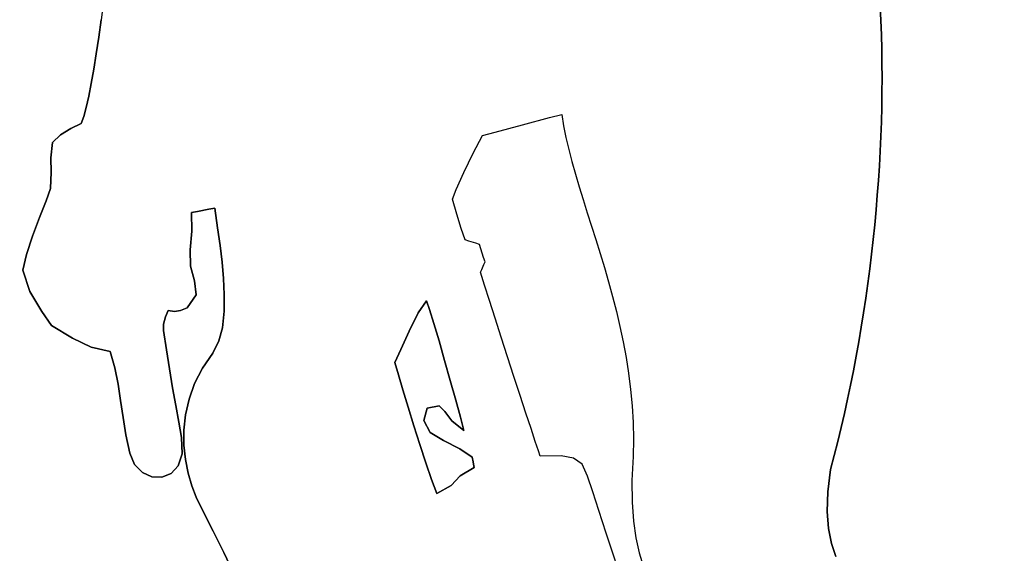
# Model space of a CAD drawing. Header units: millimetres. Extents: x -889928 to -835559, y 137213 to 158342.
# Tile 15 of 19: x -847092 to -846525, y 152737 to 153045. Entities that reach past the tile are written whole.
import ezdxf

# ---------------------------------------------------------------- set-up
doc = ezdxf.new("R2010")
doc.units = ezdxf.units.MM
doc.header["$XCLIPFRAME"] = 2
doc.linetypes.add('Tracejada', pattern=[6.35, 3.175, -3.175])
doc.layers.add('A-DETL-GENF', color=92, linetype='Continuous', lineweight=5)
doc.layers.add('G-ANNO-REFR', color=1, linetype='Tracejada', lineweight=5)
picture_1 = doc.add_image_def('image1.png', size_in_pixel=(1000, 904))
picture_2 = doc.add_image_def('image2.png', size_in_pixel=(1500, 1617))
picture_3 = doc.add_image_def('image3.png', size_in_pixel=(1556, 1639))

# ---------------------------------------------------------------- blocks, each defined once
blk = doc.blocks.new('CICLISTA DEFRENTE - CICLISTA DEFRENTE-3531129-TRECHO 1 - CORTE ESCADA RAMPA')
at = {"layer": 'A-DETL-GENF', "lineweight": 25}
for p, q in [((-847043.32, 153055.04), (-847044.73, 153044.63)), ((-846595.86, 153044.2), (-846596.25, 153052.39)), ((-846596.25, 153052.39), (-846595.86, 153044.2)), ((-847044.73, 153044.63), (-847046.16, 153034.58)), ((-847046.16, 153034.58), (-847044.73, 153044.63)), ((-846595.55, 153035.97), (-846595.86, 153044.2)), ((-846595.86, 153044.2), (-846595.55, 153035.97)), ((-847046.16, 153034.58), (-847047.58, 153025.02)), ((-847047.58, 153025.02), (-847046.16, 153034.58)), ((-846595.34, 153027.7), (-846595.55, 153035.97)), ((-846595.55, 153035.97), (-846595.34, 153027.7)), ((-847047.58, 153025.02), (-847049.02, 153016.07)), ((-847049.02, 153016.07), (-847047.58, 153025.02)), ((-846595.21, 153019.39), (-846595.34, 153027.7)), ((-846595.34, 153027.7), (-846595.21, 153019.39)), ((-846595.17, 153011.05), (-846595.21, 153019.39)), ((-846595.21, 153019.39), (-846595.17, 153011.05)), ((-847049.02, 153016.07), (-847050.45, 153007.86)), ((-847050.45, 153007.86), (-847049.02, 153016.07)), ((-846595.21, 153002.67), (-846595.17, 153011.05)), ((-846595.17, 153011.05), (-846595.21, 153002.67)), ((-847050.45, 153007.86), (-847051.89, 153000.49)), ((-847051.89, 153000.49), (-847050.45, 153007.86)), ((-846595.34, 152994.28), (-846595.21, 153002.67)), ((-846595.21, 153002.67), (-846595.34, 152994.28)), ((-847051.89, 153000.49), (-847053.33, 152994.11)), ((-847053.33, 152994.11), (-847051.89, 153000.49)), ((-847053.33, 152994.11), (-847054.77, 152988.81)), ((-847054.77, 152988.81), (-847053.33, 152994.11)), ((-846595.56, 152985.85), (-846595.34, 152994.28)), ((-846595.34, 152994.28), (-846595.56, 152985.85)), ((-847054.77, 152988.81), (-847056.21, 152984.74)), ((-847056.21, 152984.74), (-847054.77, 152988.81)), ((-846802.22, 152984.07), (-846786.62, 152988.2)), ((-846802.22, 152984.07), (-846786.62, 152988.2)), ((-846786.62, 152988.2), (-846779.54, 152990.08)), ((-846786.62, 152988.2), (-846779.54, 152990.08)), ((-846779.54, 152990.08), (-846778.48, 152983.47)), ((-846779.54, 152990.08), (-846778.48, 152983.47)), ((-846595.86, 152977.41), (-846595.56, 152985.85)), ((-846595.56, 152985.85), (-846595.86, 152977.41)), ((-847062.28, 152981.96), (-847068.21, 152978.19)), ((-847068.21, 152978.19), (-847062.28, 152981.96)), ((-847056.21, 152984.74), (-847062.28, 152981.96)), ((-847062.28, 152981.96), (-847056.21, 152984.74)), ((-846825.22, 152977.91), (-846817.91, 152979.9)), ((-846825.22, 152977.91), (-846817.91, 152979.9)), ((-846817.91, 152979.9), (-846802.22, 152984.07)), ((-846817.91, 152979.9), (-846802.22, 152984.07)), ((-846778.48, 152983.47), (-846777.14, 152976.73)), ((-846778.48, 152983.47), (-846777.14, 152976.73)), ((-847068.21, 152978.19), (-847072.86, 152973.85)), ((-847072.86, 152973.85), (-847068.21, 152978.19)), ((-846830.66, 152967.67), (-846825.22, 152977.91)), ((-846830.66, 152967.67), (-846825.22, 152977.91)), ((-846777.14, 152976.73), (-846775.55, 152969.86)), ((-846777.14, 152976.73), (-846775.55, 152969.86)), ((-846596.25, 152968.95), (-846595.86, 152977.41)), ((-846595.86, 152977.41), (-846596.25, 152968.95)), ((-847072.86, 152973.85), (-847073.7, 152965.09)), ((-847073.7, 152965.09), (-847072.86, 152973.85)), ((-846775.55, 152969.86), (-846773.75, 152962.85)), ((-846775.55, 152969.86), (-846773.75, 152962.85)), ((-846596.71, 152960.48), (-846596.25, 152968.95)), ((-846596.25, 152968.95), (-846596.71, 152960.48)), ((-847073.7, 152965.09), (-847073.51, 152956.71)), ((-847073.51, 152956.71), (-847073.7, 152965.09)), ((-846836.03, 152956.51), (-846830.66, 152967.67)), ((-846836.03, 152956.51), (-846830.66, 152967.67)), ((-846773.75, 152962.85), (-846771.75, 152955.7)), ((-846773.75, 152962.85), (-846771.75, 152955.7)), ((-846597.27, 152952), (-846596.71, 152960.48)), ((-846596.71, 152960.48), (-846597.27, 152952)), ((-847073.51, 152956.71), (-847073.93, 152947.38)), ((-847073.93, 152947.38), (-847073.51, 152956.71)), ((-846840.32, 152946.87), (-846836.03, 152956.51)), ((-846840.32, 152946.87), (-846836.03, 152956.51)), ((-846771.75, 152955.7), (-846769.59, 152948.42)), ((-846771.75, 152955.7), (-846769.59, 152948.42)), ((-846597.9, 152943.51), (-846597.27, 152952)), ((-846597.27, 152952), (-846597.9, 152943.51)), ((-847073.93, 152947.38), (-847076.47, 152940.28)), ((-847076.47, 152940.28), (-847073.93, 152947.38)), ((-846842.52, 152941.19), (-846840.32, 152946.87)), ((-846842.52, 152941.19), (-846840.32, 152946.87)), ((-846769.59, 152948.42), (-846767.31, 152941)), ((-846769.59, 152948.42), (-846767.31, 152941)), ((-847076.47, 152940.28), (-847080.21, 152930.66)), ((-847080.21, 152930.66), (-847076.47, 152940.28)), ((-846840.02, 152932.63), (-846842.52, 152941.19)), ((-846840.02, 152932.63), (-846842.52, 152941.19)), ((-846767.31, 152941), (-846764.93, 152933.44)), ((-846767.31, 152941), (-846764.93, 152933.44)), ((-846598.62, 152935.02), (-846597.9, 152943.51)), ((-846597.9, 152943.51), (-846598.62, 152935.02)), ((-846989.32, 152934.17), (-846982.84, 152935.4)), ((-846982.84, 152935.4), (-846989.32, 152934.17)), ((-846982.84, 152935.4), (-846979.36, 152936.07)), ((-846979.36, 152936.07), (-846982.84, 152935.4)), ((-846979.36, 152936.07), (-846977.71, 152924.75)), ((-846977.71, 152924.75), (-846979.36, 152936.07)), ((-846599.41, 152926.53), (-846598.62, 152935.02)), ((-846598.62, 152935.02), (-846599.41, 152926.53)), ((-847080.21, 152930.66), (-847084.27, 152919.9)), ((-847084.27, 152919.9), (-847080.21, 152930.66)), ((-846992.8, 152933.5), (-846989.32, 152934.17)), ((-846989.32, 152934.17), (-846992.8, 152933.5)), ((-846992.58, 152922.73), (-846992.8, 152933.5)), ((-846992.8, 152933.5), (-846992.58, 152922.73)), ((-846837.47, 152924.41), (-846840.02, 152932.63)), ((-846837.47, 152924.41), (-846840.02, 152932.63)), ((-846764.93, 152933.44), (-846762.48, 152925.74)), ((-846764.93, 152933.44), (-846762.48, 152925.74)), ((-846977.71, 152924.75), (-846976.26, 152914.46)), ((-846976.26, 152914.46), (-846977.71, 152924.75)), ((-846835.26, 152917.71), (-846837.47, 152924.41)), ((-846835.26, 152917.71), (-846837.47, 152924.41)), ((-846762.48, 152925.74), (-846760, 152917.9)), ((-846762.48, 152925.74), (-846760, 152917.9)), ((-846600.29, 152918.05), (-846599.41, 152926.53)), ((-846599.41, 152926.53), (-846600.29, 152918.05)), ((-847084.27, 152919.9), (-847087.8, 152909.36)), ((-847087.8, 152909.36), (-847084.27, 152919.9)), ((-846993.45, 152912.04), (-846992.58, 152922.73)), ((-846992.58, 152922.73), (-846993.45, 152912.04)), ((-846833.1, 152917.04), (-846835.26, 152917.71)), ((-846833.1, 152917.04), (-846835.26, 152917.71)), ((-846760, 152917.9), (-846757.51, 152909.92)), ((-846760, 152917.9), (-846757.51, 152909.92)), ((-846601.25, 152909.57), (-846600.29, 152918.05)), ((-846600.29, 152918.05), (-846601.25, 152909.57)), ((-846993.23, 152902.55), (-846993.45, 152912.04)), ((-846993.45, 152912.04), (-846993.23, 152902.55)), ((-846976.26, 152914.46), (-846975.09, 152904.87)), ((-846975.09, 152904.87), (-846976.26, 152914.46)), ((-846829.09, 152915.81), (-846833.1, 152917.04)), ((-846829.09, 152915.81), (-846833.1, 152917.04)), ((-846826.93, 152915.14), (-846829.09, 152915.81)), ((-846826.93, 152915.14), (-846829.09, 152915.81)), ((-846826.1, 152912.54), (-846826.93, 152915.14)), ((-846826.1, 152912.54), (-846826.93, 152915.14)), ((-846824.56, 152907.71), (-846826.1, 152912.54)), ((-846824.56, 152907.71), (-846826.1, 152912.54)), ((-847087.8, 152909.36), (-847089.94, 152900.41)), ((-847089.94, 152900.41), (-847087.8, 152909.36)), ((-846823.73, 152905.11), (-846824.56, 152907.71)), ((-846823.73, 152905.11), (-846824.56, 152907.71)), ((-846757.51, 152909.92), (-846755.04, 152901.8)), ((-846757.51, 152909.92), (-846755.04, 152901.8)), ((-846602.28, 152901.1), (-846601.25, 152909.57)), ((-846601.25, 152909.57), (-846602.28, 152901.1)), ((-847089.94, 152900.41), (-847085.86, 152888.08)), ((-847085.86, 152888.08), (-847089.94, 152900.41)), ((-846990.93, 152894.12), (-846993.23, 152902.55)), ((-846993.23, 152902.55), (-846990.93, 152894.12)), ((-846975.09, 152904.87), (-846974.26, 152895.61)), ((-846974.26, 152895.61), (-846975.09, 152904.87)), ((-846826.29, 152899.13), (-846825.63, 152900.68)), ((-846826.29, 152899.13), (-846825.63, 152900.68)), ((-846825.63, 152900.68), (-846824.39, 152903.56)), ((-846825.63, 152900.68), (-846824.39, 152903.56)), ((-846824.39, 152903.56), (-846823.73, 152905.11)), ((-846824.39, 152903.56), (-846823.73, 152905.11)), ((-846755.04, 152901.8), (-846752.63, 152893.54)), ((-846755.04, 152901.8), (-846752.63, 152893.54)), ((-846603.4, 152892.65), (-846602.28, 152901.1)), ((-846602.28, 152901.1), (-846603.4, 152892.65)), ((-846974.26, 152895.61), (-846973.88, 152886.35)), ((-846973.88, 152886.35), (-846974.26, 152895.61)), ((-846824, 152891.75), (-846826.29, 152899.13)), ((-846824, 152891.75), (-846826.29, 152899.13)), ((-846990.05, 152886.07), (-846990.93, 152894.12)), ((-846990.93, 152894.12), (-846990.05, 152886.07)), ((-846821.18, 152882.8), (-846824, 152891.75)), ((-846821.18, 152882.8), (-846824, 152891.75)), ((-846752.63, 152893.54), (-846750.31, 152885.13)), ((-846752.63, 152893.54), (-846750.31, 152885.13)), ((-846604.59, 152884.21), (-846603.4, 152892.65)), ((-846603.4, 152892.65), (-846604.59, 152884.21)), ((-847085.86, 152888.08), (-847078.93, 152876.46)), ((-847078.93, 152876.46), (-847085.86, 152888.08)), ((-846995.15, 152878.64), (-846990.05, 152886.07)), ((-846990.05, 152886.07), (-846995.15, 152878.64)), ((-846973.88, 152886.35), (-846974.02, 152876.72)), ((-846974.02, 152876.72), (-846973.88, 152886.35)), ((-846750.31, 152885.13), (-846748.1, 152876.58)), ((-846750.31, 152885.13), (-846748.1, 152876.58)), ((-846605.86, 152875.8), (-846604.59, 152884.21)), ((-846604.59, 152884.21), (-846605.86, 152875.8)), ((-846999.03, 152877.02), (-846995.15, 152878.64)), ((-846995.15, 152878.64), (-846999.03, 152877.02)), ((-846862.22, 152875.65), (-846857.46, 152882.7)), ((-846857.46, 152882.7), (-846862.22, 152875.65)), ((-846857.46, 152882.7), (-846855.67, 152877.6)), ((-846855.67, 152877.6), (-846857.46, 152882.7)), ((-846817.95, 152872.65), (-846821.18, 152882.8)), ((-846817.95, 152872.65), (-846821.18, 152882.8)), ((-847078.93, 152876.46), (-847073.29, 152868.39)), ((-847073.29, 152868.39), (-847078.93, 152876.46)), ((-847008.91, 152869.27), (-847007.72, 152873.35)), ((-847007.72, 152873.35), (-847008.91, 152869.27)), ((-847007.72, 152873.35), (-847006.25, 152877.14)), ((-847006.25, 152877.14), (-847007.72, 152873.35)), ((-847006.25, 152877.14), (-847002.52, 152876.49)), ((-847002.52, 152876.49), (-847006.25, 152877.14)), ((-847002.52, 152876.49), (-846999.03, 152877.02)), ((-846999.03, 152877.02), (-847002.52, 152876.49)), ((-846974.02, 152876.72), (-846974.97, 152867.19)), ((-846974.97, 152867.19), (-846974.02, 152876.72)), ((-846867.49, 152865.27), (-846862.22, 152875.65)), ((-846862.22, 152875.65), (-846867.49, 152865.27)), ((-846855.67, 152877.6), (-846853.19, 152869.61)), ((-846853.19, 152869.61), (-846855.67, 152877.6)), ((-846814.44, 152861.72), (-846817.95, 152872.65)), ((-846814.44, 152861.72), (-846817.95, 152872.65)), ((-846748.1, 152876.58), (-846746.05, 152867.89)), ((-846748.1, 152876.58), (-846746.05, 152867.89)), ((-846607.21, 152867.41), (-846605.86, 152875.8)), ((-846605.86, 152875.8), (-846607.21, 152867.41)), ((-847073.29, 152868.39), (-847061.22, 152861.1)), ((-847061.22, 152861.1), (-847073.29, 152868.39)), ((-847008.82, 152865.62), (-847008.91, 152869.27)), ((-847008.91, 152869.27), (-847008.82, 152865.62)), ((-846974.97, 152867.19), (-846977.05, 152859.56)), ((-846977.05, 152859.56), (-846974.97, 152867.19)), ((-846853.19, 152869.61), (-846850.22, 152859.56)), ((-846850.22, 152859.56), (-846853.19, 152869.61)), ((-846746.05, 152867.89), (-846744.17, 152859.05)), ((-846746.05, 152867.89), (-846744.17, 152859.05)), ((-846608.63, 152859.04), (-846607.21, 152867.41)), ((-846607.21, 152867.41), (-846608.63, 152859.04)), ((-847061.22, 152861.1), (-847050.48, 152855.9)), ((-847050.48, 152855.9), (-847061.22, 152861.1)), ((-847007.21, 152854.48), (-847008.82, 152865.62)), ((-847008.82, 152865.62), (-847007.21, 152854.48)), ((-846872.29, 152854.69), (-846867.49, 152865.27)), ((-846867.49, 152865.27), (-846872.29, 152854.69)), ((-846810.78, 152850.39), (-846814.44, 152861.72)), ((-846810.78, 152850.39), (-846814.44, 152861.72)), ((-847050.48, 152855.9), (-847039.56, 152853.45)), ((-847039.56, 152853.45), (-847050.48, 152855.9)), ((-846977.05, 152859.56), (-846980.42, 152852.59)), ((-846980.42, 152852.59), (-846977.05, 152859.56)), ((-846850.22, 152859.56), (-846847, 152848.3)), ((-846847, 152848.3), (-846850.22, 152859.56)), ((-846744.17, 152859.05), (-846742.49, 152850.06)), ((-846744.17, 152859.05), (-846742.49, 152850.06)), ((-846610.13, 152850.71), (-846608.63, 152859.04)), ((-846608.63, 152859.04), (-846610.13, 152850.71)), ((-847039.56, 152853.45), (-847036.94, 152844.09)), ((-847036.94, 152844.09), (-847039.56, 152853.45)), ((-847005.45, 152843.41), (-847007.21, 152854.48)), ((-847007.21, 152854.48), (-847005.45, 152843.41)), ((-846980.42, 152852.59), (-846986.41, 152843.9)), ((-846986.41, 152843.9), (-846980.42, 152852.59)), ((-846875.6, 152847.04), (-846872.29, 152854.69)), ((-846872.29, 152854.69), (-846875.6, 152847.04)), ((-846807.1, 152839.07), (-846810.78, 152850.39)), ((-846807.1, 152839.07), (-846810.78, 152850.39)), ((-846742.49, 152850.06), (-846741.06, 152840.93)), ((-846742.49, 152850.06), (-846741.06, 152840.93)), ((-846611.7, 152842.41), (-846610.13, 152850.71)), ((-846610.13, 152850.71), (-846611.7, 152842.41)), ((-847036.94, 152844.09), (-847035.06, 152834.73)), ((-847035.06, 152834.73), (-847036.94, 152844.09)), ((-846986.41, 152843.9), (-846990.94, 152835.01)), ((-846990.94, 152835.01), (-846986.41, 152843.9)), ((-846873.65, 152840.06), (-846875.6, 152847.04)), ((-846875.6, 152847.04), (-846873.65, 152840.06)), ((-846847, 152848.3), (-846843.73, 152836.67)), ((-846843.73, 152836.67), (-846847, 152848.3)), ((-847003.61, 152832.61), (-847005.45, 152843.41)), ((-847005.45, 152843.41), (-847003.61, 152832.61)), ((-846871.08, 152831.31), (-846873.65, 152840.06)), ((-846873.65, 152840.06), (-846871.08, 152831.31)), ((-846803.54, 152828.14), (-846807.1, 152839.07)), ((-846803.54, 152828.14), (-846807.1, 152839.07)), ((-846741.06, 152840.93), (-846739.9, 152831.65)), ((-846741.06, 152840.93), (-846739.9, 152831.65)), ((-846613.35, 152834.15), (-846611.7, 152842.41)), ((-846611.7, 152842.41), (-846613.35, 152834.15)), ((-847035.06, 152834.73), (-847033.58, 152825.24)), ((-847033.58, 152825.24), (-847035.06, 152834.73)), ((-847001.79, 152822.29), (-847003.61, 152832.61)), ((-847003.61, 152832.61), (-847001.79, 152822.29)), ((-846990.94, 152835.01), (-846994.15, 152826.02)), ((-846994.15, 152826.02), (-846990.94, 152835.01)), ((-846843.73, 152836.67), (-846840.65, 152825.51)), ((-846840.65, 152825.51), (-846843.73, 152836.67)), ((-846615.07, 152825.93), (-846613.35, 152834.15)), ((-846613.35, 152834.15), (-846615.07, 152825.93)), ((-846868.07, 152821.32), (-846871.08, 152831.31)), ((-846871.08, 152831.31), (-846868.07, 152821.32)), ((-846800.21, 152818), (-846803.54, 152828.14)), ((-846800.21, 152818), (-846803.54, 152828.14)), ((-846739.9, 152831.65), (-846739.03, 152822.22)), ((-846739.9, 152831.65), (-846739.03, 152822.22)), ((-847033.58, 152825.24), (-847032.17, 152815.53)), ((-847032.17, 152815.53), (-847033.58, 152825.24)), ((-847000.08, 152812.66), (-847001.79, 152822.29)), ((-847001.79, 152822.29), (-847000.08, 152812.66)), ((-846994.15, 152826.02), (-846996.16, 152817.04)), ((-846996.16, 152817.04), (-846994.15, 152826.02)), ((-846864.74, 152810.65), (-846868.07, 152821.32)), ((-846868.07, 152821.32), (-846864.74, 152810.65)), ((-846850.2, 152822.07), (-846857.13, 152820.74)), ((-846857.13, 152820.74), (-846850.2, 152822.07)), ((-846846.97, 152818.94), (-846850.2, 152822.07)), ((-846850.2, 152822.07), (-846846.97, 152818.94)), ((-846840.65, 152825.51), (-846837.96, 152815.66)), ((-846837.96, 152815.66), (-846840.65, 152825.51)), ((-846739.03, 152822.22), (-846738.5, 152812.64)), ((-846739.03, 152822.22), (-846738.5, 152812.64)), ((-846616.87, 152817.75), (-846615.07, 152825.93)), ((-846615.07, 152825.93), (-846616.87, 152817.75)), ((-847032.17, 152815.53), (-847030.5, 152805.47)), ((-847030.5, 152805.47), (-847032.17, 152815.53)), ((-846996.16, 152817.04), (-846997.09, 152808.19)), ((-846997.09, 152808.19), (-846996.16, 152817.04)), ((-846857.13, 152820.74), (-846858.93, 152813.72)), ((-846858.93, 152813.72), (-846857.13, 152820.74)), ((-846842.83, 152813.53), (-846846.97, 152818.94)), ((-846846.97, 152818.94), (-846842.83, 152813.53)), ((-846837.96, 152815.66), (-846835.9, 152807.98)), ((-846835.9, 152807.98), (-846837.96, 152815.66)), ((-846797.26, 152809.04), (-846800.21, 152818)), ((-846797.26, 152809.04), (-846800.21, 152818)), ((-846618.73, 152809.63), (-846616.87, 152817.75)), ((-846616.87, 152817.75), (-846618.73, 152809.63)), ((-846998.57, 152803.92), (-847000.08, 152812.66)), ((-847000.08, 152812.66), (-846998.57, 152803.92)), ((-846861.27, 152799.81), (-846864.74, 152810.65)), ((-846864.74, 152810.65), (-846861.27, 152799.81)), ((-846858.93, 152813.72), (-846855.32, 152806.7)), ((-846855.32, 152806.7), (-846858.93, 152813.72)), ((-846835.9, 152807.98), (-846842.83, 152813.53)), ((-846842.83, 152813.53), (-846835.9, 152807.98)), ((-846738.5, 152812.64), (-846738.33, 152802.91)), ((-846738.5, 152812.64), (-846738.33, 152802.91)), ((-846620.67, 152801.55), (-846618.73, 152809.63)), ((-846618.73, 152809.63), (-846620.67, 152801.55)), ((-847030.5, 152805.47), (-847028.24, 152794.96)), ((-847028.24, 152794.96), (-847030.5, 152805.47)), ((-846998.14, 152794.54), (-846998.57, 152803.92)), ((-846998.57, 152803.92), (-846998.14, 152794.54)), ((-846997.09, 152808.19), (-846997.09, 152799.56)), ((-846997.09, 152799.56), (-846997.09, 152808.19)), ((-846855.32, 152806.7), (-846847.65, 152802.14)), ((-846847.65, 152802.14), (-846855.32, 152806.7)), ((-846794.81, 152801.67), (-846797.26, 152809.04)), ((-846794.81, 152801.67), (-846797.26, 152809.04)), ((-846997.09, 152799.56), (-846996.26, 152791.27)), ((-846996.26, 152791.27), (-846997.09, 152799.56)), ((-846857.8, 152789.35), (-846861.27, 152799.81)), ((-846861.27, 152799.81), (-846857.8, 152789.35)), ((-846847.65, 152802.14), (-846838.31, 152797.45)), ((-846838.31, 152797.45), (-846847.65, 152802.14)), ((-846792.98, 152796.27), (-846794.81, 152801.67)), ((-846792.98, 152796.27), (-846794.81, 152801.67)), ((-846738.33, 152802.91), (-846738.55, 152793.03)), ((-846738.33, 152802.91), (-846738.55, 152793.03)), ((-846622.68, 152793.53), (-846620.67, 152801.55)), ((-846620.67, 152801.55), (-846622.68, 152793.53)), ((-847028.24, 152794.96), (-847025.52, 152788.29)), ((-847025.52, 152788.29), (-847028.24, 152794.96)), ((-847000.35, 152787.66), (-846998.14, 152794.54)), ((-846998.14, 152794.54), (-847000.35, 152787.66)), ((-846838.31, 152797.45), (-846831.2, 152792.61)), ((-846831.2, 152792.61), (-846838.31, 152797.45)), ((-846831.2, 152792.61), (-846830.58, 152789.87)), ((-846830.58, 152789.87), (-846831.2, 152792.61)), ((-846791.92, 152793.25), (-846792.98, 152796.27)), ((-846791.92, 152793.25), (-846792.98, 152796.27)), ((-846779.88, 152793.36), (-846791.92, 152793.25)), ((-846779.88, 152793.36), (-846791.92, 152793.25)), ((-846772.72, 152792), (-846779.88, 152793.36)), ((-846772.72, 152792), (-846779.88, 152793.36)), ((-846738.55, 152793.03), (-846739.24, 152779.06)), ((-846738.55, 152793.03), (-846739.24, 152779.06)), ((-846624.77, 152785.56), (-846622.68, 152793.53)), ((-846622.68, 152793.53), (-846624.77, 152785.56)), ((-847025.52, 152788.29), (-847021.05, 152783.72)), ((-847021.05, 152783.72), (-847025.52, 152788.29)), ((-847004.49, 152783.2), (-847000.35, 152787.66)), ((-847000.35, 152787.66), (-847004.49, 152783.2)), ((-846996.26, 152791.27), (-846994.74, 152783.42)), ((-846994.74, 152783.42), (-846996.26, 152791.27)), ((-846854.49, 152779.79), (-846857.8, 152789.35)), ((-846857.8, 152789.35), (-846854.49, 152779.79)), ((-846830.58, 152789.87), (-846830.39, 152788.51)), ((-846830.39, 152788.51), (-846830.58, 152789.87)), ((-846830.39, 152788.51), (-846829.92, 152786.63)), ((-846829.92, 152786.63), (-846830.39, 152788.51)), ((-846767.8, 152788.55), (-846772.72, 152792)), ((-846767.8, 152788.55), (-846772.72, 152792)), ((-846764.73, 152781.57), (-846767.8, 152788.55)), ((-846764.73, 152781.57), (-846767.8, 152788.55)), ((-847021.05, 152783.72), (-847015.57, 152781.3)), ((-847015.57, 152781.3), (-847021.05, 152783.72)), ((-847015.57, 152781.3), (-847009.8, 152781.11)), ((-847009.8, 152781.11), (-847015.57, 152781.3)), ((-847009.8, 152781.11), (-847004.49, 152783.2)), ((-847004.49, 152783.2), (-847009.8, 152781.11)), ((-846994.74, 152783.42), (-846992.64, 152776.11)), ((-846992.64, 152776.11), (-846994.74, 152783.42)), ((-846838.07, 152781.76), (-846843.33, 152776.27)), ((-846843.33, 152776.27), (-846838.07, 152781.76)), ((-846829.92, 152786.63), (-846838.07, 152781.76)), ((-846838.07, 152781.76), (-846829.92, 152786.63)), ((-846761.66, 152772.7), (-846764.73, 152781.57)), ((-846761.66, 152772.7), (-846764.73, 152781.57)), ((-846626.44, 152772.65), (-846624.77, 152785.56)), ((-846624.77, 152785.56), (-846626.44, 152772.65)), ((-846992.64, 152776.11), (-846990.11, 152769.46)), ((-846990.11, 152769.46), (-846992.64, 152776.11)), ((-846851.48, 152771.69), (-846854.49, 152779.79)), ((-846854.49, 152779.79), (-846851.48, 152771.69)), ((-846843.33, 152776.27), (-846851.48, 152771.69)), ((-846851.48, 152771.69), (-846843.33, 152776.27)), ((-846739.24, 152779.06), (-846739.13, 152766.66)), ((-846739.24, 152779.06), (-846739.13, 152766.66)), ((-846758.19, 152761.83), (-846761.66, 152772.7)), ((-846758.19, 152761.83), (-846761.66, 152772.7)), ((-846626.78, 152761.35), (-846626.44, 152772.65)), ((-846626.44, 152772.65), (-846626.78, 152761.35)), ((-846990.11, 152769.46), (-846987.25, 152763.57)), ((-846987.25, 152763.57), (-846990.11, 152769.46)), ((-846739.13, 152766.66), (-846738.33, 152755.69)), ((-846739.13, 152766.66), (-846738.33, 152755.69)), ((-846987.25, 152763.57), (-846980.28, 152749.9)), ((-846980.28, 152749.9), (-846987.25, 152763.57)), ((-846753.92, 152748.84), (-846758.19, 152761.83)), ((-846753.92, 152748.84), (-846758.19, 152761.83)), ((-846625.98, 152751.47), (-846626.78, 152761.35)), ((-846626.78, 152761.35), (-846625.98, 152751.47)), ((-846738.33, 152755.69), (-846736.93, 152746.02)), ((-846738.33, 152755.69), (-846736.93, 152746.02)), ((-846980.28, 152749.9), (-846974.2, 152737.66)), ((-846974.2, 152737.66), (-846980.28, 152749.9)), ((-846750.56, 152738.35), (-846753.92, 152748.84)), ((-846750.56, 152738.35), (-846753.92, 152748.84)), ((-846624.23, 152742.84), (-846625.98, 152751.47)), ((-846625.98, 152751.47), (-846624.23, 152742.84)), ((-846736.93, 152746.02), (-846735.03, 152737.49)), ((-846736.93, 152746.02), (-846735.03, 152737.49)), ((-846621.72, 152735.28), (-846624.23, 152742.84)), ((-846624.23, 152742.84), (-846621.72, 152735.28)), ((-846974.2, 152737.66), (-846969.21, 152727.12)), ((-846969.21, 152727.12), (-846974.2, 152737.66)), ((-846746.94, 152727.3), (-846750.56, 152738.35)), ((-846746.94, 152727.3), (-846750.56, 152738.35)), ((-846735.03, 152737.49), (-846732.73, 152729.98)), ((-846735.03, 152737.49), (-846732.73, 152729.98))]:
    blk.add_line(p, q, dxfattribs=at)

msp = doc.modelspace()

# ---------------------------------------------------------------- block references
at = {"layer": 'A-DETL-GENF', "lineweight": 25}
msp.add_blockref('CICLISTA DEFRENTE - CICLISTA DEFRENTE-3531129-TRECHO 1 - CORTE ESCADA RAMPA', (0, 0), dxfattribs=at)

# ---------------------------------------------------------------- pictures from other files: only their frames are drawn
at = {"layer": 'G-ANNO-REFR'}
image = msp.add_image(picture_2, insert=(-859300.354, 150581.465), size_in_units=(3710.145, 4000), dxfattribs=at)
image.set_boundary_path([(-12382.7142, 4776.35474), (-12382.7142, -1520.8903), (8495.6518, -1520.8903), (8495.6518, 4776.35474), (-12382.7142, 4776.35474)])
image.dxf.flags = 15
image = msp.add_image(picture_3, insert=(-857492.663, 150711.32), size_in_units=(6644.068, 7000), dxfattribs=at)
image.set_boundary_path([(-7596.1878, 3499.31283), (-7596.1878, -148.0711), (4497.8594, -148.0711), (4497.8594, 3499.31283), (-7596.1878, 3499.31283)])
image.dxf.flags = 15
image = msp.add_image(picture_1, insert=(-862750.776, 150912.355), size_in_units=(5528, 5000), dxfattribs=at)
image.set_boundary_path([(-4916.30857, 2376.84007), (-4916.30857, -439.59012), (4425.4381, -439.59012), (4425.4381, 2376.84007), (-4916.30857, 2376.84007)])
image.dxf.flags = 15

doc.saveas('drawing.dxf')
